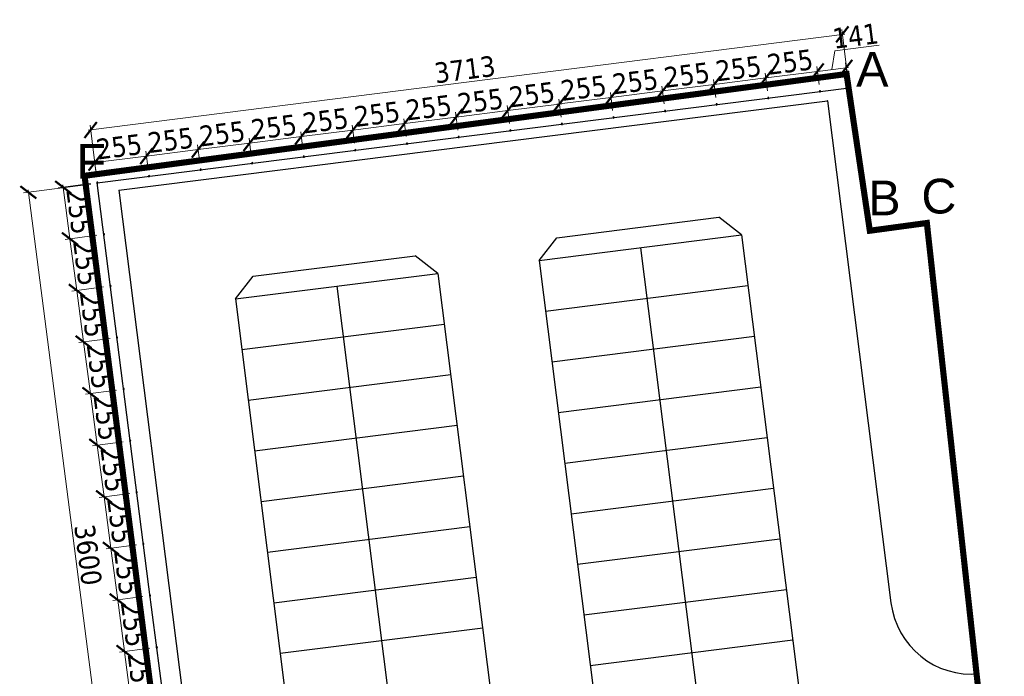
# Model space of a CAD drawing. Header units: millimetres. Extents: x 51486 to 54025, y 11846 to 12320.
# Tile 1 of 2: x 51486 to 51535, y 11962 to 11994. Entities that reach past the tile are written whole.
import ezdxf

# ---------------------------------------------------------------- set-up
doc = ezdxf.new("R2010")
doc.units = ezdxf.units.MM
doc.linetypes.add('HIDDEN', pattern=[9.524999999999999, 6.35, -3.175])
doc.layers.add('__miejsca postojowe', color=7, linetype='Continuous')
for name, color, linetype, lineweight in [('__ogrodzenie', 7, 'FENCELINE1', 30), ('__rzędne', 4, 'Continuous', 15), ('WARSTWY', 7, 'Continuous', 0)]:
    doc.layers.add(name, color=color, linetype=linetype, lineweight=lineweight)
doc.layers.add('__zakres inw.', color=7, linetype='Continuous', lineweight=0, true_color=0xf62c8b)
doc.styles.add('maciek', font='tahoma.ttf', dxfattribs={"height": 1})
doc.styles.get("Standard").update_dxf_attribs({"font": 'arial.ttf'})
doc.linetypes.add('FENCELINE1', pattern='A,6.35,-2.54,[133,ltypeshp.shx,S=2.54,R=0,X=-2.54,Y=0],-2.54,25.4', length=36.83)
doc.dimstyles.new('Kopia maciek', dxfattribs={"dimtxt": 1, "dimasz": 0.7, "dimexe": 0.24, "dimexo": 0.32, "dimgap": 0.1, "dimtad": 1, "dimdec": 0, "dimlfac": 100, "dimrnd": 0.01, "dimdsep": 46, "dimtxsty": 'maciek', "dimblk": 'ARCHTICK', "dimcen": 0.2, "dimdle": 0.12, "dimclrd": 256, "dimclre": 256, "dimclrt": 256, "dimazin": 2, "dimtfac": 1, "dimtdec": 0, "dimtofl": 0, "dimtmove": 0, "dimatfit": 3, "dimldrblk": 'ARCHTICK', "dimfxl": 1, "dimtolj": 1, "dimtzin": 0, "dimlwd": -1, "dimlwe": -1, "dimarcsym": 0})

# ---------------------------------------------------------------- blocks, each defined once
blk = doc.blocks.new('_ArchTick')
at = {"color": 0, "linetype": 'ByBlock', "const_width": 0.15}
blk.add_lwpolyline([(-0.5, -0.5), (0.5, 0.5)], dxfattribs=at)
blk = doc.blocks.new('*D4453')
at = {"layer": 'Defpoints', "color": 0}
for p in [(51527.01199574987, 11991.00153288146), (51489.84388192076, 11988.92774553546), (51490.17669217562, 11986.31302103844)]:
    blk.add_point(p, dxfattribs=at)
at = {"layer": 'WARSTWY'}
for p, q in [((51526.97159113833, 11991.31897180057), (51526.64888203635, 11993.85433656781)), ((51526.79822508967, 11993.6314091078), (51489.72484232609, 11988.91259380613)), ((51490.13628756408, 11986.63045995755), (51489.8135784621, 11989.16582472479))]:
    blk.add_line(p, q, dxfattribs=at)
at = {"layer": 'WARSTWY', "linetype": 'ByBlock', "xscale": 0.7, "yscale": 0.7, "zscale": 0.7}
for p, rotation in [((51526.67918549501, 11993.61625737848), 7.253779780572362), ((51489.84388192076, 11988.92774553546), 187.2537797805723)]:
    blk.add_blockref('_ArchTick', p, dxfattribs=dict(at, rotation=rotation))
at = {"layer": 'WARSTWY', "insert": (51508.18314631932, 11991.88785214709), "char_height": 1, "attachment_point": 5, "rotation": 7.25377978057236, "style": 'maciek'}
blk.add_mtext('\\A1;3713', dxfattribs=at)
blk = doc.blocks.new('*D4454')
at = {"layer": 'Defpoints', "color": 0}
for p in [(51490.17669217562, 11986.31302103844), (51494.79640819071, 11950.62315859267), (51491.41173314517, 11950.18504433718)]:
    blk.add_point(p, dxfattribs=at)
at = {"layer": 'WARSTWY'}
for p, q in [((51489.85933972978, 11986.27194275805), (51486.5540027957, 11985.84409807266)), ((51486.77661277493, 11985.99391395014), (51491.42713750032, 11950.06603716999)), ((51494.47905574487, 11950.58208031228), (51491.17371881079, 11950.15423562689))]:
    blk.add_line(p, q, dxfattribs=at)
at = {"layer": 'WARSTWY', "linetype": 'ByBlock', "xscale": 0.7, "yscale": 0.7, "zscale": 0.7}
for p, rotation in [((51486.79201713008, 11985.87490678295), 97.37538939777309), ((51491.41173314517, 11950.18504433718), 277.3753893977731)]:
    blk.add_blockref('_ArchTick', p, dxfattribs=dict(at, rotation=rotation))
at = {"layer": 'WARSTWY', "insert": (51489.71755806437, 11968.10966990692), "char_height": 1, "attachment_point": 5, "rotation": 277.37538939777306, "style": 'maciek'}
blk.add_mtext('\\A1;\\A1;3600', dxfattribs=at)
blk = doc.blocks.new('*D4483')
at = {"layer": 'Defpoints', "color": 0}
for p in [(51493.0604320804, 11963.58244489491), (51491.50399439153, 11963.37673389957), (51493.39450754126, 11961.05478400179)]:
    blk.add_point(p, dxfattribs=at)
at = {"layer": 'WARSTWY'}
for p, q in [((51492.74319092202, 11963.54051581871), (51491.26606352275, 11963.34528709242)), ((51491.85379325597, 11960.73010757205), (51491.48827098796, 11963.49569933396)), ((51493.07726638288, 11961.01285492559), (51491.60013898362, 11960.8176261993))]:
    blk.add_line(p, q, dxfattribs=at)
at = {"layer": 'WARSTWY', "linetype": 'ByBlock', "xscale": 0.7, "yscale": 0.7, "zscale": 0.7}
for p, rotation in [((51491.50399439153, 11963.37673389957), 97.52902151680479), ((51491.8380698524, 11960.84907300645), 277.5290215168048)]:
    blk.add_blockref('_ArchTick', p, dxfattribs=dict(at, rotation=rotation))
at = {"layer": 'WARSTWY', "insert": (51492.28649914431, 11962.19424839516), "char_height": 1, "attachment_point": 5, "rotation": 277.52902151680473, "style": 'maciek'}
blk.add_mtext('\\A1;255', dxfattribs=at)
blk = doc.blocks.new('*D4484')
at = {"layer": 'Defpoints', "color": 0}
for p in [(51491.16991893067, 11965.90439479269), (51492.72635661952, 11966.11010578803), (51493.0604320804, 11963.58244489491)]:
    blk.add_point(p, dxfattribs=at)
at = {"layer": 'WARSTWY'}
for p, q in [((51492.40911546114, 11966.06817671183), (51490.93198806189, 11965.87294798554)), ((51491.5197177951, 11963.25776846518), (51491.15419552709, 11966.02336022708)), ((51492.74319092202, 11963.54051581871), (51491.26606352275, 11963.34528709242))]:
    blk.add_line(p, q, dxfattribs=at)
at = {"layer": 'WARSTWY', "linetype": 'ByBlock', "xscale": 0.7, "yscale": 0.7, "zscale": 0.7}
for p, rotation in [((51491.16991893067, 11965.90439479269), 97.52902151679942), ((51491.50399439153, 11963.37673389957), 277.5290215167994)]:
    blk.add_blockref('_ArchTick', p, dxfattribs=dict(at, rotation=rotation))
at = {"layer": 'WARSTWY', "insert": (51491.95242368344, 11964.72190928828), "char_height": 1, "attachment_point": 5, "rotation": 277.5290215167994, "style": 'maciek'}
blk.add_mtext('\\A1;255', dxfattribs=at)
blk = doc.blocks.new('*D4485')
at = {"layer": 'Defpoints', "color": 0}
for p in [(51490.83585845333, 11968.43194231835), (51492.40156721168, 11968.63887865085), (51492.72635661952, 11966.11010578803)]:
    blk.add_point(p, dxfattribs=at)
at = {"layer": 'WARSTWY'}
for p, q in [((51492.0843260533, 11968.59694957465), (51490.59792758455, 11968.4004955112)), ((51491.18564233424, 11965.7854293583), (51490.82013504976, 11968.55090775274)), ((51492.40911546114, 11966.06817671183), (51490.93198806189, 11965.87294798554))]:
    blk.add_line(p, q, dxfattribs=at)
at = {"layer": 'WARSTWY', "linetype": 'ByBlock', "xscale": 0.7, "yscale": 0.7, "zscale": 0.7}
for p, rotation in [((51490.83585845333, 11968.43194231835), 97.52902151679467), ((51491.16991893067, 11965.90439479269), 277.5290215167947)]:
    blk.add_blockref('_ArchTick', p, dxfattribs=dict(at, rotation=rotation))
at = {"layer": 'WARSTWY', "insert": (51491.61835571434, 11967.24951349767), "char_height": 1, "attachment_point": 5, "rotation": 277.52902151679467, "style": 'maciek'}
blk.add_mtext('\\A1;255', dxfattribs=at)
blk = doc.blocks.new('*D4486')
at = {"layer": 'Defpoints', "color": 0}
for p in [(51492.07677780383, 11971.16765151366), (51490.501797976, 11970.95948984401), (51492.40156721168, 11968.63887865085)]:
    blk.add_point(p, dxfattribs=at)
at = {"layer": 'WARSTWY'}
for p, q in [((51491.75953664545, 11971.12572243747), (51490.26386710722, 11970.92804303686)), ((51490.85158185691, 11968.31297688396), (51490.48607457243, 11971.0784552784)), ((51492.0843260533, 11968.59694957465), (51490.59792758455, 11968.4004955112))]:
    blk.add_line(p, q, dxfattribs=at)
at = {"layer": 'WARSTWY', "linetype": 'ByBlock', "xscale": 0.7, "yscale": 0.7, "zscale": 0.7}
for p, rotation in [((51490.501797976, 11970.95948984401), 97.52902151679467), ((51490.83585845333, 11968.43194231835), 277.5290215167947)]:
    blk.add_blockref('_ArchTick', p, dxfattribs=dict(at, rotation=rotation))
at = {"layer": 'WARSTWY', "insert": (51491.284295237, 11969.77706102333), "char_height": 1, "attachment_point": 5, "rotation": 277.52902151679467, "style": 'maciek'}
blk.add_mtext('\\A1;255', dxfattribs=at)
blk = doc.blocks.new('*D4487')
at = {"layer": 'Defpoints', "color": 0}
for p in [(51491.75773942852, 11973.69711304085), (51490.16774677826, 11973.486967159), (51492.07677780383, 11971.16765151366)]:
    blk.add_point(p, dxfattribs=at)
at = {"layer": 'WARSTWY'}
for p, q in [((51491.44049827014, 11973.65518396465), (51489.92981590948, 11973.45552035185)), ((51490.51752137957, 11970.84052440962), (51490.15202337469, 11973.60593259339)), ((51491.75953664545, 11971.12572243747), (51490.26386710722, 11970.92804303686))]:
    blk.add_line(p, q, dxfattribs=at)
at = {"layer": 'WARSTWY', "linetype": 'ByBlock', "xscale": 0.7, "yscale": 0.7, "zscale": 0.7}
for p, rotation in [((51490.16774677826, 11973.486967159), 97.52902151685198), ((51490.501797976, 11970.95948984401), 277.529021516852)]:
    blk.add_blockref('_ArchTick', p, dxfattribs=dict(at, rotation=rotation))
at = {"layer": 'WARSTWY', "insert": (51490.95023939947, 11972.30457344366), "char_height": 1, "attachment_point": 5, "rotation": 277.52902151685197, "style": 'maciek'}
blk.add_mtext('\\A1;255', dxfattribs=at)
blk = doc.blocks.new('*D4488')
at = {"layer": 'Defpoints', "color": 0}
for p in [(51489.83369094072, 11976.01447957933), (51491.43582553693, 11976.22623023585), (51491.75773942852, 11973.69711304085)]:
    blk.add_point(p, dxfattribs=at)
at = {"layer": 'WARSTWY'}
for p, q in [((51491.11858437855, 11976.18430115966), (51489.59576007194, 11975.98303277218)), ((51490.18347018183, 11973.36800172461), (51489.81796753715, 11976.13344501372)), ((51491.44049827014, 11973.65518396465), (51489.92981590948, 11973.45552035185))]:
    blk.add_line(p, q, dxfattribs=at)
at = {"layer": 'WARSTWY', "linetype": 'ByBlock', "xscale": 0.7, "yscale": 0.7, "zscale": 0.7}
for p, rotation in [((51489.83369094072, 11976.01447957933), 97.52902151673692), ((51490.16774677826, 11973.486967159), 277.5290215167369)]:
    blk.add_blockref('_ArchTick', p, dxfattribs=dict(at, rotation=rotation))
at = {"layer": 'WARSTWY', "insert": (51490.61618588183, 11974.83206831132), "char_height": 1, "attachment_point": 5, "rotation": 277.5290215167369, "style": 'maciek'}
blk.add_mtext('\\A1;255', dxfattribs=at)
blk = doc.blocks.new('*D4489')
at = {"layer": 'Defpoints', "color": 0}
for p in [(51489.49963510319, 11978.54199199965), (51491.11391164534, 11978.75534743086), (51491.43582553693, 11976.22623023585)]:
    blk.add_point(p, dxfattribs=at)
at = {"layer": 'WARSTWY'}
for p, q in [((51490.79667048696, 11978.71341835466), (51489.26170423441, 11978.5105451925)), ((51489.84941434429, 11975.89551414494), (51489.48391169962, 11978.66095743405)), ((51491.11858437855, 11976.18430115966), (51489.59576007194, 11975.98303277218))]:
    blk.add_line(p, q, dxfattribs=at)
at = {"layer": 'WARSTWY', "linetype": 'ByBlock', "xscale": 0.7, "yscale": 0.7, "zscale": 0.7}
for p, rotation in [((51489.49963510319, 11978.54199199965), 97.52902151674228), ((51489.83369094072, 11976.01447957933), 277.5290215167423)]:
    blk.add_blockref('_ArchTick', p, dxfattribs=dict(at, rotation=rotation))
at = {"layer": 'WARSTWY', "insert": (51490.2821300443, 11977.35958073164), "char_height": 1, "attachment_point": 5, "rotation": 277.52902151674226, "style": 'maciek'}
blk.add_mtext('\\A1;255', dxfattribs=at)
blk = doc.blocks.new('*D4490')
at = {"layer": 'Defpoints', "color": 0}
for p in [(51490.79199775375, 11981.28446462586), (51489.16557926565, 11981.06950441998), (51491.11391164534, 11978.75534743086)]:
    blk.add_point(p, dxfattribs=at)
at = {"layer": 'WARSTWY'}
for p, q in [((51490.47475659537, 11981.24253554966), (51488.92764839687, 11981.03805761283)), ((51489.51535850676, 11978.42302656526), (51489.14985586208, 11981.18846985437)), ((51490.79667048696, 11978.71341835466), (51489.26170423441, 11978.5105451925))]:
    blk.add_line(p, q, dxfattribs=at)
at = {"layer": 'WARSTWY', "linetype": 'ByBlock', "xscale": 0.7, "yscale": 0.7, "zscale": 0.7}
for p, rotation in [((51489.16557926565, 11981.06950441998), 97.52902151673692), ((51489.49963510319, 11978.54199199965), 277.5290215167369)]:
    blk.add_blockref('_ArchTick', p, dxfattribs=dict(at, rotation=rotation))
at = {"layer": 'WARSTWY', "insert": (51489.94807420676, 11979.88709315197), "char_height": 1, "attachment_point": 5, "rotation": 277.5290215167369, "style": 'maciek'}
blk.add_mtext('\\A1;255', dxfattribs=at)
blk = doc.blocks.new('*D4491')
at = {"layer": 'Defpoints', "color": 0}
for p in [(51490.47008386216, 11983.81358182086), (51488.83152342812, 11983.59701684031), (51490.79199775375, 11981.28446462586)]:
    blk.add_point(p, dxfattribs=at)
at = {"layer": 'WARSTWY'}
for p, q in [((51490.15284270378, 11983.77165274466), (51488.59359255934, 11983.56557003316)), ((51489.18130266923, 11980.95053898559), (51488.81580002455, 11983.7159822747)), ((51490.47475659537, 11981.24253554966), (51488.92764839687, 11981.03805761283))]:
    blk.add_line(p, q, dxfattribs=at)
at = {"layer": 'WARSTWY', "linetype": 'ByBlock', "xscale": 0.7, "yscale": 0.7, "zscale": 0.7}
for p, rotation in [((51488.83152342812, 11983.59701684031), 97.52902151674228), ((51489.16557926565, 11981.06950441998), 277.5290215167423)]:
    blk.add_blockref('_ArchTick', p, dxfattribs=dict(at, rotation=rotation))
at = {"layer": 'WARSTWY', "insert": (51489.61401836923, 11982.4146055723), "char_height": 1, "attachment_point": 5, "rotation": 277.52902151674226, "style": 'maciek'}
blk.add_mtext('\\A1;255', dxfattribs=at)
blk = doc.blocks.new('*D4492')
at = {"layer": 'Defpoints', "color": 0}
for p in [(51488.49746759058, 11986.12452926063), (51490.14816997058, 11986.34269901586), (51490.47008386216, 11983.81358182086)]:
    blk.add_point(p, dxfattribs=at)
at = {"layer": 'WARSTWY'}
for p, q in [((51489.8309288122, 11986.30076993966), (51488.2595367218, 11986.09308245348)), ((51488.84724683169, 11983.47805140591), (51488.48174418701, 11986.24349469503)), ((51490.15284270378, 11983.77165274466), (51488.59359255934, 11983.56557003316))]:
    blk.add_line(p, q, dxfattribs=at)
at = {"layer": 'WARSTWY', "linetype": 'ByBlock', "xscale": 0.7, "yscale": 0.7, "zscale": 0.7}
for p, rotation in [((51488.49746759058, 11986.12452926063), 97.52902151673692), ((51488.83152342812, 11983.59701684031), 277.5290215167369)]:
    blk.add_blockref('_ArchTick', p, dxfattribs=dict(at, rotation=rotation))
at = {"layer": 'WARSTWY', "insert": (51489.27996253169, 11984.94211799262), "char_height": 1, "attachment_point": 5, "rotation": 277.5290215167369, "style": 'maciek'}
blk.add_mtext('\\A1;255', dxfattribs=at)
blk = doc.blocks.new('*D4493')
at = {"layer": 'Defpoints', "color": 0}
for p in [(51492.57856383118, 11987.64765460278), (51492.6994847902, 11986.68982608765), (51490.17002021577, 11986.37049410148)]:
    blk.add_point(p, dxfattribs=at)
at = {"layer": 'WARSTWY'}
for p, q in [((51489.9300442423, 11987.31329252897), (51492.69761884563, 11987.66268469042)), ((51490.12993998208, 11986.68797414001), (51490.01903908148, 11987.56643264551)), ((51492.65940455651, 11987.00730612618), (51492.5485036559, 11987.88576463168))]:
    blk.add_line(p, q, dxfattribs=at)
at = {"layer": 'WARSTWY', "linetype": 'ByBlock', "xscale": 0.7, "yscale": 0.7, "zscale": 0.7}
for p, rotation in [((51492.57856383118, 11987.64765460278), 7.195235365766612), ((51490.04909925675, 11987.32832261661), 187.1952353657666)]:
    blk.add_blockref('_ArchTick', p, dxfattribs=dict(at, rotation=rotation))
at = {"layer": 'WARSTWY', "insert": (51491.23607346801, 11988.10391907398), "char_height": 1, "attachment_point": 5, "rotation": 7.195235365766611, "style": 'maciek'}
blk.add_mtext('\\A1;255', dxfattribs=at)
blk = doc.blocks.new('*D4494')
at = {"layer": 'Defpoints', "color": 0}
for p in [(51495.10800504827, 11987.96698364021), (51492.6994847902, 11986.68982608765), (51495.22894931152, 11987.0089705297)]:
    blk.add_point(p, dxfattribs=at)
at = {"layer": 'WARSTWY'}
for p, q in [((51495.18886907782, 11987.32645056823), (51495.077944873, 11988.20509366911)), ((51492.45950881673, 11987.63262451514), (51495.22706006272, 11987.98201372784)), ((51492.65940455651, 11987.00730612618), (51492.5485036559, 11987.88576463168))]:
    blk.add_line(p, q, dxfattribs=at)
at = {"layer": 'WARSTWY', "linetype": 'ByBlock', "xscale": 0.7, "yscale": 0.7, "zscale": 0.7}
for p, rotation in [((51492.57856383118, 11987.64765460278), 187.1952353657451), ((51495.10800504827, 11987.96698364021), 7.195235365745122)]:
    blk.add_blockref('_ArchTick', p, dxfattribs=dict(at, rotation=rotation))
at = {"layer": 'WARSTWY', "insert": (51493.76552636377, 11988.42324958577), "char_height": 1, "attachment_point": 5, "rotation": 7.195235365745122, "style": 'maciek'}
blk.add_mtext('\\A1;255', dxfattribs=at)
blk = doc.blocks.new('*D4495')
at = {"layer": 'Defpoints', "color": 0}
for p in [(51497.63745401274, 11988.2863136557), (51497.75828751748, 11987.32917787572), (51495.22894931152, 11987.0089705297)]:
    blk.add_point(p, dxfattribs=at)
at = {"layer": 'WARSTWY'}
for p, q in [((51497.71820728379, 11987.64665791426), (51497.60739383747, 11988.5244236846)), ((51494.98895003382, 11987.95195355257), (51497.7565090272, 11988.30134374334)), ((51495.18886907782, 11987.32645056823), (51495.077944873, 11988.20509366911))]:
    blk.add_line(p, q, dxfattribs=at)
at = {"layer": 'WARSTWY', "linetype": 'ByBlock', "xscale": 0.7, "yscale": 0.7, "zscale": 0.7}
for p, rotation in [((51497.63745401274, 11988.2863136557), 7.195235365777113), ((51495.10800504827, 11987.96698364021), 187.1952353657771)]:
    blk.add_blockref('_ArchTick', p, dxfattribs=dict(at, rotation=rotation))
at = {"layer": 'WARSTWY', "insert": (51496.29497145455, 11988.74257911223), "char_height": 1, "attachment_point": 5, "rotation": 7.195235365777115, "style": 'maciek'}
blk.add_mtext('\\A1;255', dxfattribs=at)
blk = doc.blocks.new('*D4496')
at = {"layer": 'Defpoints', "color": 0}
for p in [(51500.16689522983, 11988.60564269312), (51500.28775203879, 11987.64832231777), (51497.75828751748, 11987.32917787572)]:
    blk.add_point(p, dxfattribs=at)
at = {"layer": 'WARSTWY'}
for p, q in [((51497.51839899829, 11988.27128356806), (51500.28595024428, 11988.62067278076)), ((51497.71820728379, 11987.64665791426), (51497.60739383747, 11988.5244236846)), ((51500.2476718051, 11987.96580235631), (51500.13683505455, 11988.84375272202))]:
    blk.add_line(p, q, dxfattribs=at)
at = {"layer": 'WARSTWY', "linetype": 'ByBlock', "xscale": 0.7, "yscale": 0.7, "zscale": 0.7}
for p, rotation in [((51500.16689522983, 11988.60564269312), 7.195235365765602), ((51497.63745401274, 11988.2863136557), 187.1952353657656)]:
    blk.add_blockref('_ArchTick', p, dxfattribs=dict(at, rotation=rotation))
at = {"layer": 'WARSTWY', "insert": (51498.82441654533, 11989.06190863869), "char_height": 1, "attachment_point": 5, "rotation": 7.195235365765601, "style": 'maciek'}
blk.add_mtext('\\A1;255', dxfattribs=at)
blk = doc.blocks.new('*D4497')
at = {"layer": 'Defpoints', "color": 0}
for p in [(51502.69633644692, 11988.92497173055), (51500.28775203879, 11987.64832231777), (51502.81721656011, 11987.96746675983)]:
    blk.add_point(p, dxfattribs=at)
at = {"layer": 'WARSTWY'}
for p, q in [((51502.77713632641, 11988.28494679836), (51502.66627627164, 11989.16308175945)), ((51500.04784021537, 11988.59061260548), (51502.81539146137, 11988.94000181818)), ((51500.2476718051, 11987.96580235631), (51500.13683505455, 11988.84375272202))]:
    blk.add_line(p, q, dxfattribs=at)
at = {"layer": 'WARSTWY', "linetype": 'ByBlock', "xscale": 0.7, "yscale": 0.7, "zscale": 0.7}
for p, rotation in [((51500.16689522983, 11988.60564269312), 187.1952353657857), ((51502.69633644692, 11988.92497173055), 7.195235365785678)]:
    blk.add_blockref('_ArchTick', p, dxfattribs=dict(at, rotation=rotation))
at = {"layer": 'WARSTWY', "insert": (51501.35385776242, 11989.38123767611), "char_height": 1, "attachment_point": 5, "rotation": 7.19523536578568, "style": 'maciek'}
blk.add_mtext('\\A1;255', dxfattribs=at)
blk = doc.blocks.new('*D4498')
at = {"layer": 'Defpoints', "color": 0}
for p in [(51505.22578928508, 11989.24430223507), (51505.3464916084, 11988.28820555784), (51502.81721656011, 11987.96746675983)]:
    blk.add_point(p, dxfattribs=at)
at = {"layer": 'WARSTWY'}
for p, q in [((51505.30641137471, 11988.60568559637), (51505.1957291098, 11989.48241226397)), ((51502.57728143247, 11988.90994164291), (51505.34484429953, 11989.25933232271)), ((51502.77713632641, 11988.28494679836), (51502.66627627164, 11989.16308175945))]:
    blk.add_line(p, q, dxfattribs=at)
at = {"layer": 'WARSTWY', "linetype": 'ByBlock', "xscale": 0.7, "yscale": 0.7, "zscale": 0.7}
for p, rotation in [((51505.22578928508, 11989.24430223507), 7.195235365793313), ((51502.69633644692, 11988.92497173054), 187.1952353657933)]:
    blk.add_blockref('_ArchTick', p, dxfattribs=dict(at, rotation=rotation))
at = {"layer": 'WARSTWY', "insert": (51503.88330479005, 11989.70056744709), "char_height": 1, "attachment_point": 5, "rotation": 7.195235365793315, "style": 'maciek'}
blk.add_mtext('\\A1;255', dxfattribs=at)
blk = doc.blocks.new('*D4499')
at = {"layer": 'Defpoints', "color": 0}
for p in [(51507.75523437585, 11989.56363176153), (51507.87589297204, 11988.60788145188), (51505.3464916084, 11988.28820555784)]:
    blk.add_point(p, dxfattribs=at)
at = {"layer": 'WARSTWY'}
for p, q in [((51505.10673427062, 11989.22927214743), (51507.8742893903, 11989.57866184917)), ((51505.30641137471, 11988.60568559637), (51505.1957291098, 11989.48241226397)), ((51507.83581273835, 11988.92536149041), (51507.72517420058, 11989.80174179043))]:
    blk.add_line(p, q, dxfattribs=at)
at = {"layer": 'WARSTWY', "linetype": 'ByBlock', "xscale": 0.7, "yscale": 0.7, "zscale": 0.7}
for p, rotation in [((51507.75523437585, 11989.56363176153), 7.195235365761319), ((51505.22578928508, 11989.24430223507), 187.1952353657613)]:
    blk.add_blockref('_ArchTick', p, dxfattribs=dict(at, rotation=rotation))
at = {"layer": 'WARSTWY', "insert": (51506.41275375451, 11990.01989746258), "char_height": 1, "attachment_point": 5, "rotation": 7.195235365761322, "style": 'maciek'}
blk.add_mtext('\\A1;255', dxfattribs=at)
blk = doc.blocks.new('*D4500')
at = {"layer": 'Defpoints', "color": 0}
for p in [(51510.28467559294, 11989.88296079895), (51507.87589297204, 11988.60788145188), (51510.40535749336, 11988.92702589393)]:
    blk.add_point(p, dxfattribs=at)
at = {"layer": 'WARSTWY'}
for p, q in [((51510.36527725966, 11989.24450593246), (51510.25461541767, 11990.12107082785)), ((51507.6361793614, 11989.54860167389), (51510.4037306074, 11989.89799088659)), ((51507.83581273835, 11988.92536149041), (51507.72517420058, 11989.80174179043))]:
    blk.add_line(p, q, dxfattribs=at)
at = {"layer": 'WARSTWY', "linetype": 'ByBlock', "xscale": 0.7, "yscale": 0.7, "zscale": 0.7}
for p, rotation in [((51507.75523437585, 11989.56363176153), 187.1952353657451), ((51510.28467559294, 11989.88296079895), 7.195235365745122)]:
    blk.add_blockref('_ArchTick', p, dxfattribs=dict(at, rotation=rotation))
at = {"layer": 'WARSTWY', "insert": (51508.94219690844, 11990.33922674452), "char_height": 1, "attachment_point": 5, "rotation": 7.195235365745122, "style": 'maciek'}
blk.add_mtext('\\A1;255', dxfattribs=at)
blk = doc.blocks.new('*D4501')
at = {"layer": 'Defpoints', "color": 0}
for p in [(51512.81412455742, 11990.20229081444), (51512.93469569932, 11989.24723323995), (51510.40535749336, 11988.92702589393)]:
    blk.add_point(p, dxfattribs=at)
at = {"layer": 'WARSTWY'}
for p, q in [((51512.89461546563, 11989.56471327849), (51512.78406438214, 11990.44040084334)), ((51510.16562057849, 11989.86793071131), (51512.93317957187, 11990.21732090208)), ((51510.36527725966, 11989.24450593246), (51510.25461541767, 11990.12107082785))]:
    blk.add_line(p, q, dxfattribs=at)
at = {"layer": 'WARSTWY', "linetype": 'ByBlock', "xscale": 0.7, "yscale": 0.7, "zscale": 0.7}
for p, rotation in [((51512.81412455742, 11990.20229081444), 7.195235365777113), ((51510.28467559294, 11989.88296079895), 187.1952353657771)]:
    blk.add_blockref('_ArchTick', p, dxfattribs=dict(at, rotation=rotation))
at = {"layer": 'WARSTWY', "insert": (51511.47164199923, 11990.65855627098), "char_height": 1, "attachment_point": 5, "rotation": 7.195235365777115, "style": 'maciek'}
blk.add_mtext('\\A1;255', dxfattribs=at)
blk = doc.blocks.new('*D4502')
at = {"layer": 'Defpoints', "color": 0}
for p in [(51515.34356964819, 11990.5216203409), (51515.46409706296, 11989.56690913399), (51512.93469569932, 11989.24723323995)]:
    blk.add_point(p, dxfattribs=at)
at = {"layer": 'WARSTWY'}
for p, q in [((51512.69506954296, 11990.18726072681), (51515.46262466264, 11990.53665042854)), ((51512.89461546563, 11989.56471327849), (51512.78406438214, 11990.44040084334)), ((51515.42401682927, 11989.88438917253), (51515.31350947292, 11990.7597303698))]:
    blk.add_line(p, q, dxfattribs=at)
at = {"layer": 'WARSTWY', "linetype": 'ByBlock', "xscale": 0.7, "yscale": 0.7, "zscale": 0.7}
for p, rotation in [((51515.34356964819, 11990.5216203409), 7.195235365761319), ((51512.81412455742, 11990.20229081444), 187.1952353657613)]:
    blk.add_blockref('_ArchTick', p, dxfattribs=dict(at, rotation=rotation))
at = {"layer": 'WARSTWY', "insert": (51514.00108902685, 11990.97788604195), "char_height": 1, "attachment_point": 5, "rotation": 7.195235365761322, "style": 'maciek'}
blk.add_mtext('\\A1;255', dxfattribs=at)
blk = doc.blocks.new('*D4503')
at = {"layer": 'Defpoints', "color": 0}
for p in [(51517.87301473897, 11990.84094986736), (51515.46409706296, 11989.56690913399), (51517.9934984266, 11989.88658502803)]:
    blk.add_point(p, dxfattribs=at)
at = {"layer": 'WARSTWY'}
for p, q in [((51517.9534181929, 11990.20406506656), (51517.84295456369, 11991.07905989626)), ((51515.22451463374, 11990.50659025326), (51517.99206975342, 11990.855979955)), ((51515.42401682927, 11989.88438917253), (51515.31350947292, 11990.7597303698))]:
    blk.add_line(p, q, dxfattribs=at)
at = {"layer": 'WARSTWY', "linetype": 'ByBlock', "xscale": 0.7, "yscale": 0.7, "zscale": 0.7}
for p, rotation in [((51515.34356964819, 11990.5216203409), 187.1952353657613), ((51517.87301473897, 11990.84094986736), 7.195235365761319)]:
    blk.add_blockref('_ArchTick', p, dxfattribs=dict(at, rotation=rotation))
at = {"layer": 'WARSTWY', "insert": (51516.53053411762, 11991.29721556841), "char_height": 1, "attachment_point": 5, "rotation": 7.195235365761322, "style": 'maciek'}
blk.add_mtext('\\A1;255', dxfattribs=at)
blk = doc.blocks.new('*D4504')
at = {"layer": 'Defpoints', "color": 0}
for p in [(51520.40245595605, 11991.16027890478), (51520.52296294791, 11990.20572947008), (51517.9934984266, 11989.88658502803)]:
    blk.add_point(p, dxfattribs=at)
at = {"layer": 'WARSTWY'}
for p, q in [((51520.48288271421, 11990.52320950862), (51520.37239578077, 11991.39838893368)), ((51517.75395972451, 11990.82591977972), (51520.5215109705, 11991.17530899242)), ((51517.9534181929, 11990.20406506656), (51517.84295456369, 11991.07905989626))]:
    blk.add_line(p, q, dxfattribs=at)
at = {"layer": 'WARSTWY', "linetype": 'ByBlock', "xscale": 0.7, "yscale": 0.7, "zscale": 0.7}
for p, rotation in [((51520.40245595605, 11991.16027890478), 7.195235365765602), ((51517.87301473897, 11990.84094986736), 187.1952353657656)]:
    blk.add_blockref('_ArchTick', p, dxfattribs=dict(at, rotation=rotation))
at = {"layer": 'WARSTWY', "insert": (51519.05997727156, 11991.61654485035), "char_height": 1, "attachment_point": 5, "rotation": 7.195235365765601, "style": 'maciek'}
blk.add_mtext('\\A1;255', dxfattribs=at)
blk = doc.blocks.new('*D4505')
at = {"layer": 'Defpoints', "color": 0}
for p in [(51522.93190492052, 11991.47960892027), (51523.05230115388, 11990.52593681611), (51520.52296294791, 11990.20572947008)]:
    blk.add_point(p, dxfattribs=at)
at = {"layer": 'WARSTWY'}
for p, q in [((51520.2834009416, 11991.14524881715), (51523.05095993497, 11991.49463900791)), ((51520.48288271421, 11990.52320950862), (51520.37239578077, 11991.39838893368)), ((51523.01222092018, 11990.84341685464), (51522.90184474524, 11991.71771894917))]:
    blk.add_line(p, q, dxfattribs=at)
at = {"layer": 'WARSTWY', "linetype": 'ByBlock', "xscale": 0.7, "yscale": 0.7, "zscale": 0.7}
for p, rotation in [((51522.93190492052, 11991.47960892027), 7.195235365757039), ((51520.40245595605, 11991.16027890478), 187.195235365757)]:
    blk.add_blockref('_ArchTick', p, dxfattribs=dict(at, rotation=rotation))
at = {"layer": 'WARSTWY', "insert": (51521.58942236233, 11991.93587437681), "char_height": 1, "attachment_point": 5, "rotation": 7.195235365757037, "style": 'maciek'}
blk.add_mtext('\\A1;255', dxfattribs=at)
blk = doc.blocks.new('*D4506')
at = {"layer": 'Defpoints', "color": 0}
for p in [(51525.4613461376, 11991.7989379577), (51523.05230115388, 11990.52593681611), (51525.58176567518, 11990.84508125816)]:
    blk.add_point(p, dxfattribs=at)
at = {"layer": 'WARSTWY'}
for p, q in [((51525.54168544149, 11991.16256129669), (51525.43128596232, 11992.0370479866)), ((51522.81284990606, 11991.46457883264), (51525.58040115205, 11991.81396804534)), ((51523.01222092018, 11990.84341685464), (51522.90184474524, 11991.71771894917))]:
    blk.add_line(p, q, dxfattribs=at)
at = {"layer": 'WARSTWY', "linetype": 'ByBlock', "xscale": 0.7, "yscale": 0.7, "zscale": 0.7}
for p, rotation in [((51522.93190492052, 11991.47960892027), 187.1952353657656), ((51525.4613461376, 11991.7989379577), 7.195235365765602)]:
    blk.add_blockref('_ArchTick', p, dxfattribs=dict(at, rotation=rotation))
at = {"layer": 'WARSTWY', "insert": (51524.11886745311, 11992.25520390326), "char_height": 1, "attachment_point": 5, "rotation": 7.195235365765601, "style": 'maciek'}
blk.add_mtext('\\A1;255', dxfattribs=at)
blk = doc.blocks.new('*D4507')
at = {"layer": 'Defpoints', "color": 0}
for p in [(51526.86395122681, 11991.97600968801), (51526.98434651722, 11991.0223450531), (51525.58176567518, 11990.84508125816)]:
    blk.add_point(p, dxfattribs=at)
at = {"layer": 'WARSTWY'}
for p, q in [((51528.48837698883, 11993.07984172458), (51526.31636257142, 11992.80563599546)), ((51526.31636257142, 11992.80563599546), (51526.16264868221, 11991.88747382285)), ((51525.34229112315, 11991.78390787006), (51526.98300624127, 11991.99103977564)), ((51525.54168544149, 11991.16256129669), (51525.43128596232, 11992.0370479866)), ((51526.94426628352, 11991.33982509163), (51526.83389105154, 11992.21411971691))]:
    blk.add_line(p, q, dxfattribs=at)
at = {"layer": 'WARSTWY', "linetype": 'ByBlock', "xscale": 0.7, "yscale": 0.7, "zscale": 0.7}
for p, rotation in [((51526.86395122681, 11991.97600968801), 7.195235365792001), ((51525.4613461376, 11991.7989379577), 187.195235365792)]:
    blk.add_blockref('_ArchTick', p, dxfattribs=dict(at, rotation=rotation))
at = {"layer": 'WARSTWY', "insert": (51527.32700904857, 11993.53967968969), "char_height": 1, "attachment_point": 5, "rotation": 7.195235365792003, "style": 'maciek'}
blk.add_mtext('\\A1;141', dxfattribs=at)

msp = doc.modelspace()

# ---------------------------------------------------------------- linework, layer by layer
at = {"layer": '__miejsca postojowe'}
for p, q in [((51491.22778369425, 11985.9750031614), (51525.9515622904, 11990.36353364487)), ((51525.9515622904, 11990.36353364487), (51529.0609250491, 11965.76103251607)), ((51491.22778369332, 11985.9750031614), (51495.61631409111, 11951.25122455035)), ((51512.68898375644, 11983.64758164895), (51520.6258474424, 11984.65067433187)), ((51521.7433419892, 11983.78395295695), (51520.6258474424, 11984.65067433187)), ((51511.82226238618, 11982.530087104), (51521.74334198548, 11983.78395295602)), ((51521.74334198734, 11983.78395295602), (51525.19147301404, 11956.50098404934)), ((51511.82226238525, 11982.53008710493), (51512.68898375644, 11983.64758164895)), ((51497.80736435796, 11981.76678286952), (51505.7442280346, 11982.76987555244)), ((51506.8617225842, 11981.90315417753), (51505.7442280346, 11982.76987555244)), ((51516.7828021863, 11983.15702003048), (51520.23093321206, 11955.87405112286)), ((51511.82226238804, 11982.530087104), (51515.27039341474, 11955.24711819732)), ((51496.94064298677, 11980.64928832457), (51506.86172258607, 11981.90315417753)), ((51496.94064298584, 11980.64928832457), (51497.80736435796, 11981.76678286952)), ((51506.86172258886, 11981.90315417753), (51509.68292070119, 11959.58072507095)), ((51501.90118278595, 11981.27622125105), (51504.72238089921, 11958.95379214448)), ((51512.1357288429, 11980.04981720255), (51522.05680844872, 11981.30368305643)), ((51496.94064298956, 11980.64928832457), (51499.76184110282, 11958.32685921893)), ((51497.25410945, 11978.16901842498), (51507.17518904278, 11979.422884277)), ((51512.44919530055, 11977.56954730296), (51522.37027491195, 11978.82341315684)), ((51497.56757591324, 11975.68874852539), (51507.4886554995, 11976.94261437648)), ((51512.76266175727, 11975.08927740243), (51522.68374137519, 11976.34314325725)), ((51497.88104237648, 11973.2084786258), (51507.80212195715, 11974.46234447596)), ((51513.07612821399, 11972.60900750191), (51522.99720783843, 11973.86287335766)), ((51498.19450883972, 11970.72820872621), (51508.11558841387, 11971.98207457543)), ((51513.38959467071, 11970.12873760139), (51523.31067430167, 11971.38260345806)), ((51498.50797530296, 11968.24793882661), (51508.42905487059, 11969.50180467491)), ((51513.70306112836, 11967.64846770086), (51523.62414076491, 11968.90233355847)), ((51498.82144176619, 11965.76766892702), (51508.74252132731, 11967.02153477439)), ((51514.01652758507, 11965.16819780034), (51523.93760722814, 11966.42206365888)), ((51499.13490822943, 11963.28739902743), (51509.05598778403, 11964.5412648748)), ((51514.32999404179, 11962.68792790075), (51524.25107369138, 11963.94179375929))]:
    msp.add_line(p, q, dxfattribs=at)
msp.add_arc((51533.02935689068, 11966.26257884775), 4, 187.2030809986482, 275.272820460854, dxfattribs=at)
at = {"layer": '__ogrodzenie', "color": 6, "linetype": 'Continuous', "ltscale": 0.07}
for p, q in [((51490.1725435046, 11986.34561508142), (51527.01199574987, 11991.00153288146)), ((51492.69199576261, 11966.55153289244), (51490.1725435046, 11986.34561508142)), ((51494.79640819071, 11950.62315859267), (51492.69199576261, 11966.55153289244))]:
    msp.add_line(p, q, dxfattribs=at)
for points in [[(51527.0150723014, 11990.97564466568), (51527.00917182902, 11991.02529528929), (51526.95952120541, 11991.0193948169), (51526.96542167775, 11990.9697441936), (51527.0150723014, 11990.97564466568)], [(51523.08302693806, 11990.47923642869), (51523.07712646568, 11990.5288870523), (51523.02747584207, 11990.52298657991), (51523.03337631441, 11990.47333595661), (51523.08302693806, 11990.47923642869)], [(51525.61249145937, 11990.79838087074), (51525.60659098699, 11990.84803149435), (51525.55694036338, 11990.84213102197), (51525.56284083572, 11990.79248039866), (51525.61249145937, 11990.79838087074)], [(51520.55368873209, 11990.15902908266), (51520.54778825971, 11990.20867970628), (51520.4981376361, 11990.20277923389), (51520.50403810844, 11990.15312861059), (51520.55368873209, 11990.15902908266)], [(51515.49482284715, 11989.52020874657), (51515.48892237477, 11989.56985937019), (51515.43927175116, 11989.5639588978), (51515.4451722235, 11989.5143082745), (51515.49482284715, 11989.52020874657)], [(51518.02422421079, 11989.83988464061), (51518.0183237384, 11989.88953526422), (51517.9686731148, 11989.88363479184), (51517.97457358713, 11989.83398416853), (51518.02422421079, 11989.83988464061)], [(51512.96542148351, 11989.20053285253), (51512.95952101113, 11989.25018347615), (51512.90987038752, 11989.24428300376), (51512.91577085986, 11989.19463238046), (51512.96542148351, 11989.20053285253)], [(51507.90661875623, 11988.56118106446), (51507.90071828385, 11988.61083168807), (51507.85106766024, 11988.60493121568), (51507.85696813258, 11988.55528059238), (51507.90661875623, 11988.56118106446)], [(51510.43608327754, 11988.88032550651), (51510.43018280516, 11988.92997613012), (51510.38053218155, 11988.92407565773), (51510.38643265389, 11988.87442503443), (51510.43608327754, 11988.88032550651)], [(51505.37721739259, 11988.24150517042), (51505.37131692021, 11988.29115579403), (51505.3216662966, 11988.28525532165), (51505.32756676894, 11988.23560469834), (51505.37721739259, 11988.24150517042)], [(51500.31847782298, 11987.60162193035), (51500.3125773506, 11987.65127255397), (51500.26292672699, 11987.64537208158), (51500.26882719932, 11987.59572145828), (51500.31847782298, 11987.60162193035)], [(51502.84794234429, 11987.9207663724), (51502.84204187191, 11987.97041699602), (51502.7923912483, 11987.96451652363), (51502.79829172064, 11987.91486590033), (51502.84794234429, 11987.9207663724)], [(51497.78901330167, 11987.2824774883), (51497.78311282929, 11987.33212811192), (51497.73346220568, 11987.32622763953), (51497.73936267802, 11987.27657701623), (51497.78901330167, 11987.2824774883)], [(51492.73021057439, 11986.64312570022), (51492.72431010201, 11986.69277632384), (51492.6746594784, 11986.68687585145), (51492.68055995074, 11986.63722522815), (51492.73021057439, 11986.64312570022)], [(51495.2596750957, 11986.96227014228), (51495.25377462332, 11987.01192076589), (51495.20412399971, 11987.0060202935), (51495.21002447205, 11986.9563696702), (51495.2596750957, 11986.96227014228)], [(51490.15114239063, 11986.31787635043), (51490.20078772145, 11986.32382119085), (51490.19484288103, 11986.37346652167), (51490.14519755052, 11986.36752168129), (51490.15114239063, 11986.31787635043)], [(51490.47305628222, 11983.78875915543), (51490.52270161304, 11983.79470399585), (51490.51675677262, 11983.84434932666), (51490.46711144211, 11983.83840448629), (51490.47305628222, 11983.78875915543)], [(51490.7949701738, 11981.25964196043), (51490.84461550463, 11981.26558680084), (51490.8386706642, 11981.31523213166), (51490.7890253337, 11981.30928729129), (51490.7949701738, 11981.25964196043)], [(51491.11688406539, 11978.73052476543), (51491.16652939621, 11978.73646960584), (51491.16058455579, 11978.78611493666), (51491.11093922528, 11978.78017009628), (51491.11688406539, 11978.73052476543)], [(51491.43879795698, 11976.20140757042), (51491.4884432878, 11976.20735241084), (51491.48249844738, 11976.25699774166), (51491.43285311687, 11976.25105290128), (51491.43879795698, 11976.20140757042)], [(51491.76071184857, 11973.67229037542), (51491.81035717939, 11973.67823521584), (51491.80441233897, 11973.72788054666), (51491.75476700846, 11973.72193570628), (51491.76071184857, 11973.67229037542)], [(51492.07975022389, 11971.14282884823), (51492.12939555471, 11971.14877368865), (51492.12345071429, 11971.19841901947), (51492.07380538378, 11971.19247417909), (51492.07975022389, 11971.14282884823)], [(51492.40453963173, 11968.61405598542), (51492.45418496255, 11968.62000082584), (51492.44824012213, 11968.66964615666), (51492.39859479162, 11968.66370131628), (51492.40453963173, 11968.61405598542)], [(51492.72932903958, 11966.0852831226), (51492.7789743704, 11966.09122796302), (51492.77302952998, 11966.14087329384), (51492.72338419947, 11966.13492845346), (51492.72932903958, 11966.0852831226)], [(51493.06340450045, 11963.55762222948), (51493.11304983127, 11963.5635670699), (51493.10710499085, 11963.61321240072), (51493.05745966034, 11963.60726756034), (51493.06340450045, 11963.55762222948)]]:
    msp.add_lwpolyline(points, dxfattribs=at)
at = {"layer": '__rzędne'}
for p in [(51525.9515622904, 11990.36353364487), (51491.22778369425, 11985.9750031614)]:
    msp.add_point(p, dxfattribs=at)
at = {"layer": '__zakres inw.', "color": 252, "linetype": 'HIDDEN', "ltscale": 0.3}
msp.add_lwpolyline([(51526.88571378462, 11991.67148203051, 0.3, 0.3, 0), (51528.0268947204, 11983.99276185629, 0.3, 0.3, 0), (51530.8215688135, 11984.3719402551, 0.3, 0.3, 0), (51534.45199574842, 11951.45153289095, 0.3, 0.3, 0), (51494.78108679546, 11946.14270207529, 0.3, 0.3, 0), (51489.54584368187, 11986.68428654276, 0.3, 0.3, 0), (51526.88571378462, 11991.67148203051, 0.3, 0.3, 0)], format="xyseb", dxfattribs=at)

# ---------------------------------------------------------------- texts
at = {"layer": '__zakres inw.', "ltscale": 8, "char_height": 1.7, "width": 7.578040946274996, "attachment_point": 1}
for s, insert in [('A', (51527.35836522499, 11992.75821177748)), ('F', (51489.14830414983, 11988.24250433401)), ('C', (51530.55369298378, 11986.5382429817)), ('B', (51527.95161645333, 11986.44886557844))]:
    msp.add_mtext(s, dxfattribs=dict(at, insert=insert))

# ---------------------------------------------------------------- dimensions: what is measured, and where the dimension line sits
at = {"layer": 'WARSTWY'}
for base, p1, p2, angle, picture, middle in [((51526.86395122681, 11991.97600968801), (51525.58176567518, 11990.84508125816), (51526.98434651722, 11991.0223450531), 187.1952353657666, '*D4507', (51526.34021435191, 11993.41510189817)), ((51525.4613461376, 11991.7989379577), (51523.05230115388, 11990.52593681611), (51525.58176567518, 11990.84508125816), 187.1952353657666, '*D4506', (51524.11886745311, 11992.25520390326)), ((51520.40245595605, 11991.16027890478), (51517.9934984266, 11989.88658502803), (51520.52296294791, 11990.20572947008), 187.1952353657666, '*D4504', (51519.05997727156, 11991.61654485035)), ((51522.93190492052, 11991.47960892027), (51520.52296294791, 11990.20572947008), (51523.05230115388, 11990.52593681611), 187.1952353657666, '*D4505', (51521.58942236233, 11991.93587437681)), ((51517.87301473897, 11990.84094986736), (51515.46409706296, 11989.56690913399), (51517.9934984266, 11989.88658502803), 187.1952353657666, '*D4503', (51516.53053411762, 11991.29721556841)), ((51512.81412455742, 11990.20229081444), (51510.40535749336, 11988.92702589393), (51512.93469569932, 11989.24723323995), 187.1952353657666, '*D4501', (51511.47164199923, 11990.65855627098)), ((51515.34356964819, 11990.5216203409), (51512.93469569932, 11989.24723323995), (51515.46409706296, 11989.56690913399), 187.1952353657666, '*D4502', (51514.00108902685, 11990.97788604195)), ((51510.28467559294, 11989.88296079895), (51507.87589297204, 11988.60788145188), (51510.40535749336, 11988.92702589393), 187.1952353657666, '*D4500', (51508.94219690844, 11990.33922674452)), ((51505.22578928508, 11989.24430223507), (51502.81721656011, 11987.96746675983), (51505.3464916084, 11988.28820555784), 187.1952353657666, '*D4498', (51503.88330479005, 11989.70056744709)), ((51507.75523437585, 11989.56363176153), (51505.3464916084, 11988.28820555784), (51507.87589297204, 11988.60788145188), 187.1952353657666, '*D4499', (51506.41275375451, 11990.01989746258)), ((51502.69633644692, 11988.92497173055), (51500.28775203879, 11987.64832231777), (51502.81721656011, 11987.96746675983), 187.1952353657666, '*D4497', (51501.35385776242, 11989.38123767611)), ((51497.63745401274, 11988.2863136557), (51495.22894931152, 11987.0089705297), (51497.75828751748, 11987.32917787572), 187.1952353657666, '*D4495', (51496.29497145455, 11988.74257911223)), ((51500.16689522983, 11988.60564269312), (51497.75828751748, 11987.32917787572), (51500.28775203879, 11987.64832231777), 187.1952353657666, '*D4496', (51498.82441654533, 11989.06190863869)), ((51495.10800504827, 11987.96698364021), (51492.6994847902, 11986.68982608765), (51495.22894931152, 11987.0089705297), 187.1952353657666, '*D4494', (51493.76552636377, 11988.42324958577)), ((51488.49746759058, 11986.12452926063), (51490.47008386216, 11983.81358182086), (51490.14816997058, 11986.34269901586), 277.5290215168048, '*D4492', (51489.27996253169, 11984.94211799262)), ((51488.83152342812, 11983.59701684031), (51490.79199775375, 11981.28446462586), (51490.47008386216, 11983.81358182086), 277.5290215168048, '*D4491', (51489.61401836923, 11982.4146055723)), ((51489.16557926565, 11981.06950441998), (51491.11391164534, 11978.75534743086), (51490.79199775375, 11981.28446462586), 277.5290215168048, '*D4490', (51489.94807420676, 11979.88709315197)), ((51489.49963510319, 11978.54199199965), (51491.43582553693, 11976.22623023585), (51491.11391164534, 11978.75534743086), 277.5290215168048, '*D4489', (51490.2821300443, 11977.35958073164)), ((51489.83369094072, 11976.01447957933), (51491.75773942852, 11973.69711304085), (51491.43582553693, 11976.22623023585), 277.5290215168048, '*D4488', (51490.61618588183, 11974.83206831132)), ((51490.16774677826, 11973.486967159), (51492.07677780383, 11971.16765151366), (51491.75773942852, 11973.69711304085), 277.5290215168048, '*D4487', (51490.95023939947, 11972.30457344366)), ((51490.501797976, 11970.95948984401), (51492.40156721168, 11968.63887865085), (51492.07677780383, 11971.16765151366), 277.5290215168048, '*D4486', (51491.284295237, 11969.77706102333)), ((51490.83585845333, 11968.43194231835), (51492.72635661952, 11966.11010578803), (51492.40156721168, 11968.63887865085), 277.5290215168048, '*D4485', (51491.61835571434, 11967.24951349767)), ((51491.16991893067, 11965.90439479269), (51493.0604320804, 11963.58244489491), (51492.72635661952, 11966.11010578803), 277.5290215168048, '*D4484', (51491.95242368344, 11964.72190928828)), ((51491.50399439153, 11963.37673389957), (51493.39450754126, 11961.05478400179), (51493.0604320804, 11963.58244489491), 277.5290215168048, '*D4483', (51492.28649914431, 11962.19424839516))]:
    dim = msp.add_linear_dim(base=base, p1=p1, p2=p2, angle=angle, dimstyle='Kopia maciek', override={"dimtmove": 1}, dxfattribs=at)
    dim.commit()
    dim.dimension.update_dxf_attribs({"geometry": picture, "text_midpoint": middle})
dim = msp.add_aligned_dim(p1=(51527.01199574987, 11991.00153288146), p2=(51490.17669217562, 11986.31302103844), distance=-2.6358199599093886, dimstyle='Kopia maciek', override={"dimtxsty": 'maciek', "dimldrblk": 'ArchTick'}, dxfattribs=at)
dim.commit()
dim.dimension.update_dxf_attribs({"geometry": '*D4453', "text_midpoint": (51508.18314631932, 11991.88785214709)})
dim = msp.add_aligned_dim(p1=(51490.17002021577, 11986.37049410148), p2=(51492.6994847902, 11986.68982608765), distance=0.9654311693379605, dimstyle='Kopia maciek', dxfattribs=at)
dim.commit()
dim.dimension.update_dxf_attribs({"geometry": '*D4493', "text_midpoint": (51491.23607346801, 11988.10391907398)})
dim = msp.add_aligned_dim(p1=(51490.17669217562, 11986.31302103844), p2=(51494.79640819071, 11950.62315859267), distance=-3.412912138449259, text='\\A1;3600', dimstyle='Kopia maciek', override={"dimtxsty": 'maciek'}, dxfattribs=at)
dim.commit()
dim.dimension.update_dxf_attribs({"geometry": '*D4454', "text_midpoint": (51489.71755806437, 11968.10966990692)})

doc.saveas('drawing.dxf')
